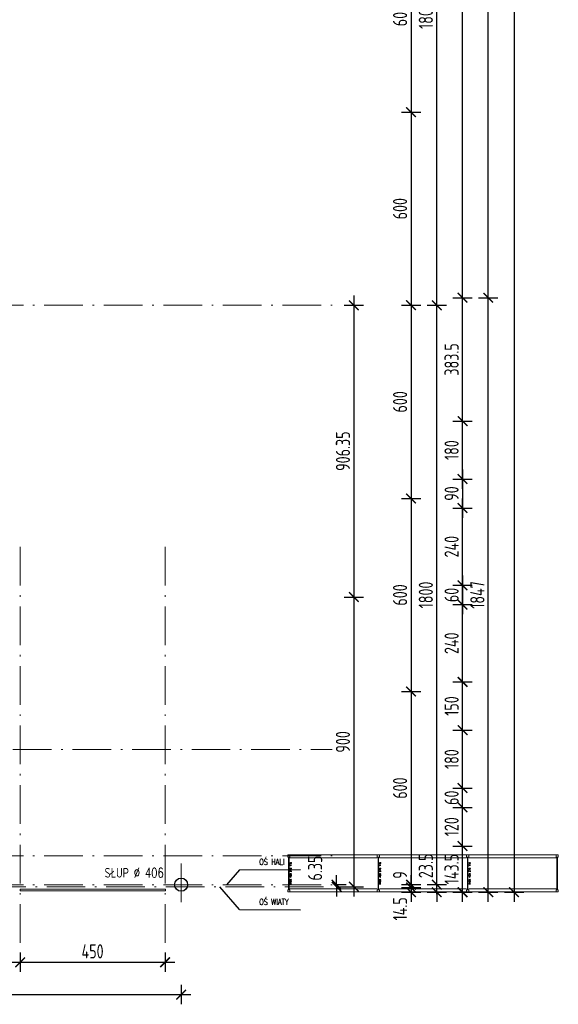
# Model space of a CAD drawing. Extents: x 153948 to 285449, y -89387 to -60195.
# Tile 78 of 108: x 262259 to 263932, y -86051 to -82992. Entities that reach past the tile are written whole.
import ezdxf

# ---------------------------------------------------------------- set-up
doc = ezdxf.new("R2010")
doc.units = 0
doc.header["$LTSCALE"] = 100
doc.header["$MEASUREMENT"] = 0
doc.header["$PDMODE"] = 1
doc.linetypes.add('ACAD_ISO10W100', pattern=[18.5, 12, -3, 0.5, -3])
doc.layers.get('0').update_dxf_attribs({"linetype": 'CONTINUOUS'})
doc.layers.get('DEFPOINTS').update_dxf_attribs({"linetype": 'CONTINUOUS'})
for name, color, linetype in [('A-BUD-OP', 3, 'CONTINUOUS'), ('K-STA', 2, 'CONTINUOUS'), ('TEXT', 11, 'CONTINUOUS'), ('WYMIARY', 1, 'CONTINUOUS')]:
    doc.layers.add(name, color=color, linetype=linetype)
for name, color, linetype, lineweight in [('ALUMINIUM', 5, 'CONTINUOUS', 13), ('OSIE', 8, 'ACAD_ISO10W100', 15), ('RS REGAŁY', 7, 'CONTINUOUS', 13)]:
    doc.layers.add(name, color=color, linetype=linetype, lineweight=lineweight)
doc.styles.add('DYBY-NORMALNY-0-8-N', font='ROMANS.SHX', dxfattribs={"width": 0.8})
doc.styles.get("Standard").update_dxf_attribs({"font": 'txt.shx'})
doc.styles.add('STYLE2', font='isocp.shx', dxfattribs={"width": 0.8})
doc.styles.add('TXT3', font='SIMPLEX.SHX', dxfattribs={"width": 0.75, "height": 40})
doc.dimstyles.new('KRESKI_100', dxfattribs={"dimscale": 20, "dimtxt": 2.2, "dimasz": 1.5, "dimexe": 1.5, "dimexo": 1.5, "dimgap": 0.6, "dimtad": 1, "dimdec": 1, "dimrnd": 0.5, "dimdsep": 46, "dimtxsty": 'STYLE2', "dimblk1": 'ARCHTICK', "dimblk2": 'ARCHTICK', "dimsah": 1, "dimcen": 2.5, "dimdle": 1.5, "dimclrd": 10, "dimclre": 10, "dimclrt": 15, "dimadec": 0, "dimazin": 0, "dimtfac": 1, "dimtdec": 1, "dimtmove": 1, "dimatfit": 3, "dimldrblk": 'ARCHTICK', "dimfxl": 1.5, "dimfxlon": 1, "dimtolj": 1, "dimtzin": 0, "dimarcsym": 0})

# ---------------------------------------------------------------- blocks, each defined once
blk = doc.blocks.new('_ARCHTICK')
at = {"color": 0, "linetype": 'ByBlock', "const_width": 0.15}
blk.add_lwpolyline([(-0.5, -0.5), (0.5, 0.5)], dxfattribs=at)
blk = doc.blocks.new('*D240')
at = {"layer": 'DEFPOINTS', "color": 0, "ltscale": 0.1, "transparency": 16777216}
for p in [(260307.9, -74816), (260307.9, -85703), (263794.3, -85703)]:
    blk.add_point(p, dxfattribs=at)
at = {"layer": 'WYMIARY', "color": 10, "lineweight": -2, "ltscale": 0.1, "transparency": 16777216}
for p, q in [((263794.3, -74786), (263794.3, -85733)), ((263764.3, -74816), (263824.3, -74816)), ((263764.3, -85703), (263824.3, -85703))]:
    blk.add_line(p, q, dxfattribs=at)
at = {"layer": 'WYMIARY', "color": 10, "lineweight": -2, "ltscale": 0.1, "transparency": 16777216, "xscale": 30, "yscale": 30, "zscale": 30}
for p, rotation in [((263794.3, -74816), 90), ((263794.3, -85703), 270)]:
    blk.add_blockref('_ARCHTICK', p, dxfattribs=dict(at, rotation=rotation))
at = {"layer": 'WYMIARY', "color": 15, "ltscale": 0.1, "transparency": 16777216, "insert": (263760.3, -80259.5), "char_height": 44, "attachment_point": 5, "rotation": 90, "style": 'STYLE2'}
blk.add_mtext('\\A1;10887', dxfattribs=at)
blk = doc.blocks.new('*D241')
at = {"layer": 'DEFPOINTS', "color": 0, "ltscale": 0.1, "transparency": 16777216}
for p in [(263634.3, -83856), (263714.3, -83856), (260307.9, -85703)]:
    blk.add_point(p, dxfattribs=at)
at = {"layer": 'WYMIARY', "color": 10, "lineweight": -2, "ltscale": 0.1, "transparency": 16777216}
for p, q in [((263714.3, -85733), (263714.3, -83826)), ((263684.3, -83856), (263744.3, -83856)), ((263684.3, -85703), (263744.3, -85703))]:
    blk.add_line(p, q, dxfattribs=at)
at = {"layer": 'WYMIARY', "color": 10, "lineweight": -2, "ltscale": 0.1, "transparency": 16777216, "xscale": 30, "yscale": 30, "zscale": 30}
for p, rotation in [((263714.3, -83856), 90), ((263714.3, -85703), 270)]:
    blk.add_blockref('_ARCHTICK', p, dxfattribs=dict(at, rotation=rotation))
at = {"layer": 'WYMIARY', "color": 15, "ltscale": 0.1, "transparency": 16777216, "insert": (263680.3, -84779.5), "char_height": 44, "attachment_point": 5, "rotation": 90, "style": 'STYLE2'}
blk.add_mtext('\\A1;1847', dxfattribs=at)
blk = doc.blocks.new('*D242')
at = {"layer": 'DEFPOINTS', "color": 0, "ltscale": 0.1, "transparency": 16777216}
for p in [(260307.9, -74816), (263714.3, -74816), (263634.3, -83856)]:
    blk.add_point(p, dxfattribs=at)
at = {"layer": 'WYMIARY', "color": 10, "lineweight": -2, "ltscale": 0.1, "transparency": 16777216}
for p, q in [((263714.3, -83886), (263714.3, -74786)), ((263684.3, -74816), (263744.3, -74816)), ((263684.3, -83856), (263744.3, -83856))]:
    blk.add_line(p, q, dxfattribs=at)
at = {"layer": 'WYMIARY', "color": 10, "lineweight": -2, "ltscale": 0.1, "transparency": 16777216, "xscale": 30, "yscale": 30, "zscale": 30}
for p, rotation in [((263714.3, -74816), 90), ((263714.3, -83856), 270)]:
    blk.add_blockref('_ARCHTICK', p, dxfattribs=dict(at, rotation=rotation))
at = {"layer": 'WYMIARY', "color": 15, "ltscale": 0.1, "transparency": 16777216, "insert": (263680.3, -79336), "char_height": 44, "attachment_point": 5, "rotation": 90, "style": 'STYLE2'}
blk.add_mtext('\\A1;9040', dxfattribs=at)
blk = doc.blocks.new('*D243')
at = {"layer": 'DEFPOINTS', "color": 0, "ltscale": 0.1, "transparency": 16777216}
for p in [(263554.3, -85559.5), (263634.3, -85559.5), (260307.9, -85703)]:
    blk.add_point(p, dxfattribs=at)
at = {"layer": 'WYMIARY', "color": 10, "lineweight": -2, "ltscale": 0.1, "transparency": 16777216}
for p, q in [((263634.3, -85733), (263634.3, -85529.5)), ((263604.3, -85559.5), (263664.3, -85559.5)), ((263604.3, -85703), (263664.3, -85703))]:
    blk.add_line(p, q, dxfattribs=at)
at = {"layer": 'WYMIARY', "color": 10, "lineweight": -2, "ltscale": 0.1, "transparency": 16777216, "xscale": 30, "yscale": 30, "zscale": 30}
for p, rotation in [((263634.3, -85559.5), 90), ((263634.3, -85703), 270)]:
    blk.add_blockref('_ARCHTICK', p, dxfattribs=dict(at, rotation=rotation))
at = {"layer": 'WYMIARY', "color": 15, "ltscale": 0.1, "transparency": 16777216, "insert": (263600.3, -85631.3), "char_height": 44, "attachment_point": 5, "rotation": 90, "style": 'STYLE2'}
blk.add_mtext('\\A1;143.5', dxfattribs=at)
blk = doc.blocks.new('*D244')
at = {"layer": 'DEFPOINTS', "color": 0, "ltscale": 0.1, "transparency": 16777216}
for p in [(263554.3, -85439.5), (263634.3, -85439.5), (263554.3, -85559.5)]:
    blk.add_point(p, dxfattribs=at)
at = {"layer": 'WYMIARY', "color": 10, "lineweight": -2, "ltscale": 0.1, "transparency": 16777216}
for p, q in [((263634.3, -85589.5), (263634.3, -85409.5)), ((263604.3, -85439.5), (263664.3, -85439.5)), ((263604.3, -85559.5), (263664.3, -85559.5))]:
    blk.add_line(p, q, dxfattribs=at)
at = {"layer": 'WYMIARY', "color": 10, "lineweight": -2, "ltscale": 0.1, "transparency": 16777216, "xscale": 30, "yscale": 30, "zscale": 30}
for p, rotation in [((263634.3, -85439.5), 90), ((263634.3, -85559.5), 270)]:
    blk.add_blockref('_ARCHTICK', p, dxfattribs=dict(at, rotation=rotation))
at = {"layer": 'WYMIARY', "color": 15, "ltscale": 0.1, "transparency": 16777216, "insert": (263600.3, -85499.5), "char_height": 44, "attachment_point": 5, "rotation": 90, "style": 'STYLE2'}
blk.add_mtext('\\A1;120', dxfattribs=at)
blk = doc.blocks.new('*D245')
at = {"layer": 'DEFPOINTS', "color": 0, "ltscale": 0.1, "transparency": 16777216}
for p in [(263554.3, -85379.5), (263634.3, -85379.5), (263554.3, -85439.5)]:
    blk.add_point(p, dxfattribs=at)
at = {"layer": 'WYMIARY', "color": 10, "lineweight": -2, "ltscale": 0.1, "transparency": 16777216}
for p, q in [((263634.3, -85469.5), (263634.3, -85349.5)), ((263604.3, -85379.5), (263664.3, -85379.5)), ((263604.3, -85439.5), (263664.3, -85439.5))]:
    blk.add_line(p, q, dxfattribs=at)
at = {"layer": 'WYMIARY', "color": 10, "lineweight": -2, "ltscale": 0.1, "transparency": 16777216, "xscale": 30, "yscale": 30, "zscale": 30}
for p, rotation in [((263634.3, -85379.5), 90), ((263634.3, -85439.5), 270)]:
    blk.add_blockref('_ARCHTICK', p, dxfattribs=dict(at, rotation=rotation))
at = {"layer": 'WYMIARY', "color": 15, "ltscale": 0.1, "transparency": 16777216, "insert": (263600.3, -85409.5), "char_height": 44, "attachment_point": 5, "rotation": 90, "style": 'STYLE2'}
blk.add_mtext('\\A1;60', dxfattribs=at)
blk = doc.blocks.new('*D246')
at = {"layer": 'DEFPOINTS', "color": 0, "ltscale": 0.1, "transparency": 16777216}
for p in [(263554.3, -85199.5), (263634.3, -85199.5), (263554.3, -85379.5)]:
    blk.add_point(p, dxfattribs=at)
at = {"layer": 'WYMIARY', "color": 10, "lineweight": -2, "ltscale": 0.1, "transparency": 16777216}
for p, q in [((263634.3, -85409.5), (263634.3, -85169.5)), ((263604.3, -85199.5), (263664.3, -85199.5)), ((263604.3, -85379.5), (263664.3, -85379.5))]:
    blk.add_line(p, q, dxfattribs=at)
at = {"layer": 'WYMIARY', "color": 10, "lineweight": -2, "ltscale": 0.1, "transparency": 16777216, "xscale": 30, "yscale": 30, "zscale": 30}
for p, rotation in [((263634.3, -85199.5), 90), ((263634.3, -85379.5), 270)]:
    blk.add_blockref('_ARCHTICK', p, dxfattribs=dict(at, rotation=rotation))
at = {"layer": 'WYMIARY', "color": 15, "ltscale": 0.1, "transparency": 16777216, "insert": (263600.3, -85289.5), "char_height": 44, "attachment_point": 5, "rotation": 90, "style": 'STYLE2'}
blk.add_mtext('\\A1;180', dxfattribs=at)
blk = doc.blocks.new('*D247')
at = {"layer": 'DEFPOINTS', "color": 0, "ltscale": 0.1, "transparency": 16777216}
for p in [(263554.3, -85049.5), (263634.3, -85049.5), (263554.3, -85199.5)]:
    blk.add_point(p, dxfattribs=at)
at = {"layer": 'WYMIARY', "color": 10, "lineweight": -2, "ltscale": 0.1, "transparency": 16777216}
for p, q in [((263634.3, -85229.5), (263634.3, -85019.5)), ((263604.3, -85049.5), (263664.3, -85049.5)), ((263604.3, -85199.5), (263664.3, -85199.5))]:
    blk.add_line(p, q, dxfattribs=at)
at = {"layer": 'WYMIARY', "color": 10, "lineweight": -2, "ltscale": 0.1, "transparency": 16777216, "xscale": 30, "yscale": 30, "zscale": 30}
for p, rotation in [((263634.3, -85049.5), 90), ((263634.3, -85199.5), 270)]:
    blk.add_blockref('_ARCHTICK', p, dxfattribs=dict(at, rotation=rotation))
at = {"layer": 'WYMIARY', "color": 15, "ltscale": 0.1, "transparency": 16777216, "insert": (263600.3, -85124.5), "char_height": 44, "attachment_point": 5, "rotation": 90, "style": 'STYLE2'}
blk.add_mtext('\\A1;150', dxfattribs=at)
blk = doc.blocks.new('*D248')
at = {"layer": 'DEFPOINTS', "color": 0, "ltscale": 0.1, "transparency": 16777216}
for p in [(263554.3, -84809.5), (263634.3, -84809.5), (263554.3, -85049.5)]:
    blk.add_point(p, dxfattribs=at)
at = {"layer": 'WYMIARY', "color": 10, "lineweight": -2, "ltscale": 0.1, "transparency": 16777216}
for p, q in [((263634.3, -85079.5), (263634.3, -84779.5)), ((263604.3, -84809.5), (263664.3, -84809.5)), ((263604.3, -85049.5), (263664.3, -85049.5))]:
    blk.add_line(p, q, dxfattribs=at)
at = {"layer": 'WYMIARY', "color": 10, "lineweight": -2, "ltscale": 0.1, "transparency": 16777216, "xscale": 30, "yscale": 30, "zscale": 30}
for p, rotation in [((263634.3, -84809.5), 90), ((263634.3, -85049.5), 270)]:
    blk.add_blockref('_ARCHTICK', p, dxfattribs=dict(at, rotation=rotation))
at = {"layer": 'WYMIARY', "color": 15, "ltscale": 0.1, "transparency": 16777216, "insert": (263600.3, -84929.5), "char_height": 44, "attachment_point": 5, "rotation": 90, "style": 'STYLE2'}
blk.add_mtext('\\A1;240', dxfattribs=at)
blk = doc.blocks.new('*D249')
at = {"layer": 'DEFPOINTS', "color": 0, "ltscale": 0.1, "transparency": 16777216}
for p in [(263554.3, -84509.5), (263634.3, -84509.5), (263554.3, -84749.5)]:
    blk.add_point(p, dxfattribs=at)
at = {"layer": 'WYMIARY', "color": 10, "lineweight": -2, "ltscale": 0.1, "transparency": 16777216}
for p, q in [((263634.3, -84779.5), (263634.3, -84479.5)), ((263604.3, -84509.5), (263664.3, -84509.5)), ((263604.3, -84749.5), (263664.3, -84749.5))]:
    blk.add_line(p, q, dxfattribs=at)
at = {"layer": 'WYMIARY', "color": 10, "lineweight": -2, "ltscale": 0.1, "transparency": 16777216, "xscale": 30, "yscale": 30, "zscale": 30}
for p, rotation in [((263634.3, -84509.5), 90), ((263634.3, -84749.5), 270)]:
    blk.add_blockref('_ARCHTICK', p, dxfattribs=dict(at, rotation=rotation))
at = {"layer": 'WYMIARY', "color": 15, "ltscale": 0.1, "transparency": 16777216, "insert": (263600.3, -84629.5), "char_height": 44, "attachment_point": 5, "rotation": 90, "style": 'STYLE2'}
blk.add_mtext('\\A1;240', dxfattribs=at)
blk = doc.blocks.new('*D250')
at = {"layer": 'DEFPOINTS', "color": 0, "ltscale": 0.1, "transparency": 16777216}
for p in [(263554.3, -84239.5), (263634.3, -84239.5), (263554.3, -84419.5)]:
    blk.add_point(p, dxfattribs=at)
at = {"layer": 'WYMIARY', "color": 10, "lineweight": -2, "ltscale": 0.1, "transparency": 16777216}
for p, q in [((263634.3, -84449.5), (263634.3, -84209.5)), ((263604.3, -84239.5), (263664.3, -84239.5)), ((263604.3, -84419.5), (263664.3, -84419.5))]:
    blk.add_line(p, q, dxfattribs=at)
at = {"layer": 'WYMIARY', "color": 10, "lineweight": -2, "ltscale": 0.1, "transparency": 16777216, "xscale": 30, "yscale": 30, "zscale": 30}
for p, rotation in [((263634.3, -84239.5), 90), ((263634.3, -84419.5), 270)]:
    blk.add_blockref('_ARCHTICK', p, dxfattribs=dict(at, rotation=rotation))
at = {"layer": 'WYMIARY', "color": 15, "ltscale": 0.1, "transparency": 16777216, "insert": (263600.3, -84329.5), "char_height": 44, "attachment_point": 5, "rotation": 90, "style": 'STYLE2'}
blk.add_mtext('\\A1;180', dxfattribs=at)
blk = doc.blocks.new('*D251')
at = {"layer": 'DEFPOINTS', "color": 0, "ltscale": 0.1, "transparency": 16777216}
for p in [(263554.3, -83856.1), (263634.3, -83856.1), (263554.3, -84239.5)]:
    blk.add_point(p, dxfattribs=at)
at = {"layer": 'WYMIARY', "color": 10, "lineweight": -2, "ltscale": 0.1, "transparency": 16777216}
for p, q in [((263634.3, -84269.5), (263634.3, -83826.1)), ((263604.3, -83856.1), (263664.3, -83856.1)), ((263604.3, -84239.5), (263664.3, -84239.5))]:
    blk.add_line(p, q, dxfattribs=at)
at = {"layer": 'WYMIARY', "color": 10, "lineweight": -2, "ltscale": 0.1, "transparency": 16777216, "xscale": 30, "yscale": 30, "zscale": 30}
for p, rotation in [((263634.3, -83856.1), 90), ((263634.3, -84239.5), 270)]:
    blk.add_blockref('_ARCHTICK', p, dxfattribs=dict(at, rotation=rotation))
at = {"layer": 'WYMIARY', "color": 15, "ltscale": 0.1, "transparency": 16777216, "insert": (263600.3, -84047.8), "char_height": 44, "attachment_point": 5, "rotation": 90, "style": 'STYLE2'}
blk.add_mtext('\\A1;383.5', dxfattribs=at)
blk = doc.blocks.new('*D252')
at = {"layer": 'DEFPOINTS', "color": 0, "ltscale": 0.1, "transparency": 16777216}
for p in [(263554.3, -77029.5), (263634.3, -77029.5), (260307.9, -83856.1)]:
    blk.add_point(p, dxfattribs=at)
at = {"layer": 'WYMIARY', "color": 10, "lineweight": -2, "ltscale": 0.1, "transparency": 16777216}
for p, q in [((263634.3, -83886.1), (263634.3, -76999.5)), ((263604.3, -77029.5), (263664.3, -77029.5)), ((263604.3, -83856.1), (263664.3, -83856.1))]:
    blk.add_line(p, q, dxfattribs=at)
at = {"layer": 'WYMIARY', "color": 10, "lineweight": -2, "ltscale": 0.1, "transparency": 16777216, "xscale": 30, "yscale": 30, "zscale": 30}
for p, rotation in [((263634.3, -77029.5), 90), ((263634.3, -83856.1), 270)]:
    blk.add_blockref('_ARCHTICK', p, dxfattribs=dict(at, rotation=rotation))
at = {"layer": 'WYMIARY', "color": 15, "ltscale": 0.1, "transparency": 16777216, "insert": (263600.3, -80442.8), "char_height": 44, "attachment_point": 5, "rotation": 90, "style": 'STYLE2'}
blk.add_mtext('\\A1;6826.5', dxfattribs=at)
blk = doc.blocks.new('*D261')
at = {"layer": 'DEFPOINTS', "color": 0, "ltscale": 0.1, "transparency": 16777216}
for p in [(260307.9, -85703), (263474.3, -85679.5), (263554.3, -85679.5)]:
    blk.add_point(p, dxfattribs=at)
at = {"layer": 'WYMIARY', "color": 10, "lineweight": -2, "ltscale": 0.1, "transparency": 16777216}
for p, q in [((263554.3, -85679.5), (263554.3, -85649.5)), ((263524.3, -85679.5), (263584.3, -85679.5)), ((263524.3, -85703), (263584.3, -85703)), ((263554.3, -85703), (263554.3, -85679.5)), ((263554.3, -85703), (263554.3, -85733))]:
    blk.add_line(p, q, dxfattribs=at)
at = {"layer": 'WYMIARY', "color": 10, "lineweight": -2, "ltscale": 0.1, "transparency": 16777216, "xscale": 30, "yscale": 30, "zscale": 30}
for p, rotation in [((263554.3, -85679.5), 270), ((263554.3, -85703), 90)]:
    blk.add_blockref('_ARCHTICK', p, dxfattribs=dict(at, rotation=rotation))
at = {"layer": 'WYMIARY', "color": 15, "ltscale": 0.1, "transparency": 16777216, "insert": (263520.3, -85621.4), "char_height": 44, "attachment_point": 5, "rotation": 90, "style": 'STYLE2'}
blk.add_mtext('\\A1;23.5', dxfattribs=at)
blk = doc.blocks.new('*D262')
at = {"layer": 'DEFPOINTS', "color": 0, "ltscale": 0.1, "transparency": 16777216}
for p in [(263474.3, -83879.5), (263554.3, -83879.5), (263474.3, -85679.5)]:
    blk.add_point(p, dxfattribs=at)
at = {"layer": 'WYMIARY', "color": 10, "lineweight": -2, "ltscale": 0.1, "transparency": 16777216}
for p, q in [((263554.3, -85709.5), (263554.3, -83849.5)), ((263524.3, -83879.5), (263584.3, -83879.5)), ((263524.3, -85679.5), (263584.3, -85679.5))]:
    blk.add_line(p, q, dxfattribs=at)
at = {"layer": 'WYMIARY', "color": 10, "lineweight": -2, "ltscale": 0.1, "transparency": 16777216, "xscale": 30, "yscale": 30, "zscale": 30}
for p, rotation in [((263554.3, -83879.5), 90), ((263554.3, -85679.5), 270)]:
    blk.add_blockref('_ARCHTICK', p, dxfattribs=dict(at, rotation=rotation))
at = {"layer": 'WYMIARY', "color": 15, "ltscale": 0.1, "transparency": 16777216, "insert": (263520.3, -84779.5), "char_height": 44, "attachment_point": 5, "rotation": 90, "style": 'STYLE2'}
blk.add_mtext('\\A1;1800', dxfattribs=at)
blk = doc.blocks.new('*D263')
at = {"layer": 'DEFPOINTS', "color": 0, "ltscale": 0.1, "transparency": 16777216}
for p in [(263474.3, -82079.5), (263554.3, -82079.5), (263474.3, -83879.5)]:
    blk.add_point(p, dxfattribs=at)
at = {"layer": 'WYMIARY', "color": 10, "lineweight": -2, "ltscale": 0.1, "transparency": 16777216}
for p, q in [((263554.3, -83909.5), (263554.3, -82049.5)), ((263524.3, -82079.5), (263584.3, -82079.5)), ((263524.3, -83879.5), (263584.3, -83879.5))]:
    blk.add_line(p, q, dxfattribs=at)
at = {"layer": 'WYMIARY', "color": 10, "lineweight": -2, "ltscale": 0.1, "transparency": 16777216, "xscale": 30, "yscale": 30, "zscale": 30}
for p, rotation in [((263554.3, -82079.5), 90), ((263554.3, -83879.5), 270)]:
    blk.add_blockref('_ARCHTICK', p, dxfattribs=dict(at, rotation=rotation))
at = {"layer": 'WYMIARY', "color": 15, "ltscale": 0.1, "transparency": 16777216, "insert": (263520.3, -82979.5), "char_height": 44, "attachment_point": 5, "rotation": 90, "style": 'STYLE2'}
blk.add_mtext('\\A1;1800', dxfattribs=at)
blk = doc.blocks.new('*D286')
at = {"layer": 'DEFPOINTS', "color": 0, "ltscale": 0.1, "transparency": 16777216}
for p in [(263394.3, -82679.5), (263394.3, -83279.5), (263474.3, -83279.5)]:
    blk.add_point(p, dxfattribs=at)
at = {"layer": 'WYMIARY', "color": 10, "lineweight": -2, "ltscale": 0.1, "transparency": 16777216}
for p, q in [((263474.3, -82649.5), (263474.3, -83309.5)), ((263444.3, -82679.5), (263504.3, -82679.5)), ((263444.3, -83279.5), (263504.3, -83279.5))]:
    blk.add_line(p, q, dxfattribs=at)
at = {"layer": 'WYMIARY', "color": 10, "lineweight": -2, "ltscale": 0.1, "transparency": 16777216, "xscale": 30, "yscale": 30, "zscale": 30}
for p, rotation in [((263474.3, -82679.5), 90), ((263474.3, -83279.5), 270)]:
    blk.add_blockref('_ARCHTICK', p, dxfattribs=dict(at, rotation=rotation))
at = {"layer": 'WYMIARY', "color": 15, "ltscale": 0.1, "transparency": 16777216, "insert": (263440.3, -82979.5), "char_height": 44, "attachment_point": 5, "rotation": 90, "style": 'STYLE2'}
blk.add_mtext('\\A1;600', dxfattribs=at)
blk = doc.blocks.new('*D287')
at = {"layer": 'DEFPOINTS', "color": 0, "ltscale": 0.1, "transparency": 16777216}
for p in [(263394.3, -83279.5), (263394.3, -83879.5), (263474.3, -83879.5)]:
    blk.add_point(p, dxfattribs=at)
at = {"layer": 'WYMIARY', "color": 10, "lineweight": -2, "ltscale": 0.1, "transparency": 16777216}
for p, q in [((263474.3, -83249.5), (263474.3, -83909.5)), ((263444.3, -83279.5), (263504.3, -83279.5)), ((263444.3, -83879.5), (263504.3, -83879.5))]:
    blk.add_line(p, q, dxfattribs=at)
at = {"layer": 'WYMIARY', "color": 10, "lineweight": -2, "ltscale": 0.1, "transparency": 16777216, "xscale": 30, "yscale": 30, "zscale": 30}
for p, rotation in [((263474.3, -83279.5), 90), ((263474.3, -83879.5), 270)]:
    blk.add_blockref('_ARCHTICK', p, dxfattribs=dict(at, rotation=rotation))
at = {"layer": 'WYMIARY', "color": 15, "ltscale": 0.1, "transparency": 16777216, "insert": (263440.3, -83579.5), "char_height": 44, "attachment_point": 5, "rotation": 90, "style": 'STYLE2'}
blk.add_mtext('\\A1;600', dxfattribs=at)
blk = doc.blocks.new('*D288')
at = {"layer": 'DEFPOINTS', "color": 0, "ltscale": 0.1, "transparency": 16777216}
for p in [(263394.3, -83879.5), (263394.3, -84479.5), (263474.3, -84479.5)]:
    blk.add_point(p, dxfattribs=at)
at = {"layer": 'WYMIARY', "color": 10, "lineweight": -2, "ltscale": 0.1, "transparency": 16777216}
for p, q in [((263474.3, -83849.5), (263474.3, -84509.5)), ((263444.3, -83879.5), (263504.3, -83879.5)), ((263444.3, -84479.5), (263504.3, -84479.5))]:
    blk.add_line(p, q, dxfattribs=at)
at = {"layer": 'WYMIARY', "color": 10, "lineweight": -2, "ltscale": 0.1, "transparency": 16777216, "xscale": 30, "yscale": 30, "zscale": 30}
for p, rotation in [((263474.3, -83879.5), 90), ((263474.3, -84479.5), 270)]:
    blk.add_blockref('_ARCHTICK', p, dxfattribs=dict(at, rotation=rotation))
at = {"layer": 'WYMIARY', "color": 15, "ltscale": 0.1, "transparency": 16777216, "insert": (263440.3, -84179.5), "char_height": 44, "attachment_point": 5, "rotation": 90, "style": 'STYLE2'}
blk.add_mtext('\\A1;600', dxfattribs=at)
blk = doc.blocks.new('*D289')
at = {"layer": 'DEFPOINTS', "color": 0, "ltscale": 0.1, "transparency": 16777216}
for p in [(263394.3, -84479.5), (263394.3, -85079.5), (263474.3, -85079.5)]:
    blk.add_point(p, dxfattribs=at)
at = {"layer": 'WYMIARY', "color": 10, "lineweight": -2, "ltscale": 0.1, "transparency": 16777216}
for p, q in [((263474.3, -84449.5), (263474.3, -85109.5)), ((263444.3, -84479.5), (263504.3, -84479.5)), ((263444.3, -85079.5), (263504.3, -85079.5))]:
    blk.add_line(p, q, dxfattribs=at)
at = {"layer": 'WYMIARY', "color": 10, "lineweight": -2, "ltscale": 0.1, "transparency": 16777216, "xscale": 30, "yscale": 30, "zscale": 30}
for p, rotation in [((263474.3, -84479.5), 90), ((263474.3, -85079.5), 270)]:
    blk.add_blockref('_ARCHTICK', p, dxfattribs=dict(at, rotation=rotation))
at = {"layer": 'WYMIARY', "color": 15, "ltscale": 0.1, "transparency": 16777216, "insert": (263440.3, -84779.5), "char_height": 44, "attachment_point": 5, "rotation": 90, "style": 'STYLE2'}
blk.add_mtext('\\A1;600', dxfattribs=at)
blk = doc.blocks.new('*D290')
at = {"layer": 'DEFPOINTS', "color": 0, "ltscale": 0.1, "transparency": 16777216}
for p in [(263394.3, -85079.5), (263394.3, -85679.5), (263474.3, -85679.5)]:
    blk.add_point(p, dxfattribs=at)
at = {"layer": 'WYMIARY', "color": 10, "lineweight": -2, "ltscale": 0.1, "transparency": 16777216}
for p, q in [((263474.3, -85049.5), (263474.3, -85709.5)), ((263444.3, -85079.5), (263504.3, -85079.5)), ((263444.3, -85679.5), (263504.3, -85679.5))]:
    blk.add_line(p, q, dxfattribs=at)
at = {"layer": 'WYMIARY', "color": 10, "lineweight": -2, "ltscale": 0.1, "transparency": 16777216, "xscale": 30, "yscale": 30, "zscale": 30}
for p, rotation in [((263474.3, -85079.5), 90), ((263474.3, -85679.5), 270)]:
    blk.add_blockref('_ARCHTICK', p, dxfattribs=dict(at, rotation=rotation))
at = {"layer": 'WYMIARY', "color": 15, "ltscale": 0.1, "transparency": 16777216, "insert": (263440.3, -85379.5), "char_height": 44, "attachment_point": 5, "rotation": 90, "style": 'STYLE2'}
blk.add_mtext('\\A1;600', dxfattribs=at)
blk = doc.blocks.new('*D291')
at = {"layer": 'DEFPOINTS', "color": 0, "ltscale": 0.1, "transparency": 16777216}
for p in [(263394.3, -85679.5), (263394.3, -85688.5), (263474.3, -85688.5)]:
    blk.add_point(p, dxfattribs=at)
at = {"layer": 'WYMIARY', "color": 10, "lineweight": -2, "ltscale": 0.1, "transparency": 16777216}
for p, q in [((263474.3, -85679.5), (263474.3, -85649.5)), ((263444.3, -85679.5), (263504.3, -85679.5)), ((263444.3, -85688.5), (263504.3, -85688.5)), ((263474.3, -85679.5), (263474.3, -85688.5)), ((263474.3, -85688.5), (263474.3, -85718.5))]:
    blk.add_line(p, q, dxfattribs=at)
at = {"layer": 'WYMIARY', "color": 10, "lineweight": -2, "ltscale": 0.1, "transparency": 16777216, "xscale": 30, "yscale": 30, "zscale": 30}
for p, rotation in [((263474.3, -85679.5), 270), ((263474.3, -85688.5), 90)]:
    blk.add_blockref('_ARCHTICK', p, dxfattribs=dict(at, rotation=rotation))
at = {"layer": 'WYMIARY', "color": 15, "ltscale": 0.1, "transparency": 16777216, "insert": (263440.3, -85649.5), "char_height": 44, "attachment_point": 5, "rotation": 90, "style": 'STYLE2'}
blk.add_mtext('\\A1;9', dxfattribs=at)
blk = doc.blocks.new('*D292')
at = {"layer": 'DEFPOINTS', "color": 0, "ltscale": 0.1, "transparency": 16777216}
for p in [(260293.4, -85688.5), (260307.9, -85703), (263474.3, -85703)]:
    blk.add_point(p, dxfattribs=at)
at = {"layer": 'WYMIARY', "color": 10, "lineweight": -2, "ltscale": 0.1, "transparency": 16777216}
for p, q in [((263474.3, -85688.5), (263474.3, -85658.5)), ((263444.3, -85688.5), (263504.3, -85688.5)), ((263444.3, -85703), (263504.3, -85703)), ((263474.3, -85688.5), (263474.3, -85703)), ((263474.3, -85703), (263474.3, -85733))]:
    blk.add_line(p, q, dxfattribs=at)
at = {"layer": 'WYMIARY', "color": 10, "lineweight": -2, "ltscale": 0.1, "transparency": 16777216, "xscale": 30, "yscale": 30, "zscale": 30}
for p, rotation in [((263474.3, -85688.5), 270), ((263474.3, -85703), 90)]:
    blk.add_blockref('_ARCHTICK', p, dxfattribs=dict(at, rotation=rotation))
at = {"layer": 'WYMIARY', "color": 15, "ltscale": 0.1, "transparency": 16777216, "insert": (263440.3, -85754.6), "char_height": 44, "attachment_point": 5, "rotation": 90, "style": 'STYLE2'}
blk.add_mtext('\\A1;14.5', dxfattribs=at)
blk = doc.blocks.new('*D362')
at = {"layer": 'DEFPOINTS', "color": 0, "ltscale": 0.1, "transparency": 16777216}
for p in [(263554.3, -84419.5), (263554.3, -84509.5), (263634.3, -84509.5)]:
    blk.add_point(p, dxfattribs=at)
at = {"layer": 'WYMIARY', "color": 10, "lineweight": -2, "ltscale": 0.1, "transparency": 16777216}
for p, q in [((263634.3, -84389.5), (263634.3, -84539.5)), ((263604.3, -84419.5), (263664.3, -84419.5)), ((263604.3, -84509.5), (263664.3, -84509.5))]:
    blk.add_line(p, q, dxfattribs=at)
at = {"layer": 'WYMIARY', "color": 10, "lineweight": -2, "ltscale": 0.1, "transparency": 16777216, "xscale": 30, "yscale": 30, "zscale": 30}
for p, rotation in [((263634.3, -84419.5), 90), ((263634.3, -84509.5), 270)]:
    blk.add_blockref('_ARCHTICK', p, dxfattribs=dict(at, rotation=rotation))
at = {"layer": 'WYMIARY', "color": 15, "ltscale": 0.1, "transparency": 16777216, "insert": (263600.3, -84464.5), "char_height": 44, "attachment_point": 5, "rotation": 90, "style": 'STYLE2'}
blk.add_mtext('\\A1;90', dxfattribs=at)
blk = doc.blocks.new('*D363')
at = {"layer": 'DEFPOINTS', "color": 0, "ltscale": 0.1, "transparency": 16777216}
for p in [(263554.3, -84749.5), (263554.3, -84809.5), (263634.3, -84809.5)]:
    blk.add_point(p, dxfattribs=at)
at = {"layer": 'WYMIARY', "color": 10, "lineweight": -2, "ltscale": 0.1, "transparency": 16777216}
for p, q in [((263634.3, -84719.5), (263634.3, -84839.5)), ((263604.3, -84749.5), (263664.3, -84749.5)), ((263604.3, -84809.5), (263664.3, -84809.5))]:
    blk.add_line(p, q, dxfattribs=at)
at = {"layer": 'WYMIARY', "color": 10, "lineweight": -2, "ltscale": 0.1, "transparency": 16777216, "xscale": 30, "yscale": 30, "zscale": 30}
for p, rotation in [((263634.3, -84749.5), 90), ((263634.3, -84809.5), 270)]:
    blk.add_blockref('_ARCHTICK', p, dxfattribs=dict(at, rotation=rotation))
at = {"layer": 'WYMIARY', "color": 15, "ltscale": 0.1, "transparency": 16777216, "insert": (263600.3, -84779.5), "char_height": 44, "attachment_point": 5, "rotation": 90, "style": 'STYLE2'}
blk.add_mtext('\\A1;60', dxfattribs=at)
blk = doc.blocks.new('*D377')
at = {"layer": 'DEFPOINTS', "color": 0, "ltscale": 0.1, "transparency": 16777216}
for p in [(262760.4, -85873.2), (261560.4, -85985), (262760.4, -86021.2)]:
    blk.add_point(p, dxfattribs=at)
at = {"layer": 'WYMIARY', "color": 10, "lineweight": -2, "ltscale": 0.1, "transparency": 16777216}
for p, q in [((261560.4, -86015), (261560.4, -86051.2)), ((262760.4, -85991.2), (262760.4, -86051.2)), ((261530.4, -86021.2), (262790.4, -86021.2))]:
    blk.add_line(p, q, dxfattribs=at)
at = {"layer": 'WYMIARY', "color": 10, "lineweight": -2, "ltscale": 0.1, "transparency": 16777216, "xscale": 30, "yscale": 30, "zscale": 30, "rotation": 180}
blk.add_blockref('_ARCHTICK', (261560.4, -86021.2), dxfattribs=at)
at = {"layer": 'WYMIARY', "color": 10, "lineweight": -2, "ltscale": 0.1, "transparency": 16777216, "xscale": 30, "yscale": 30, "zscale": 30}
blk.add_blockref('_ARCHTICK', (262760.4, -86021.2), dxfattribs=at)
at = {"layer": 'WYMIARY', "color": 15, "ltscale": 0.1, "transparency": 16777216, "insert": (262160.4, -85987.2), "char_height": 44, "attachment_point": 5, "style": 'STYLE2'}
blk.add_mtext('\\A1;1200', dxfattribs=at)
blk = doc.blocks.new('*D378')
at = {"layer": 'DEFPOINTS', "color": 0, "ltscale": 0.1, "transparency": 16777216}
for p in [(263229.2, -85679.5), (263229.2, -85685.9), (263243.3, -85679.5)]:
    blk.add_point(p, dxfattribs=at)
at = {"layer": 'WYMIARY', "color": 10, "lineweight": -2, "ltscale": 0.1, "transparency": 16777216}
for p, q in [((263243.3, -85679.5), (263243.3, -85649.5)), ((263243.3, -85679.5), (263273.3, -85679.5)), ((263243.3, -85685.9), (263243.3, -85679.5)), ((263243.3, -85685.9), (263273.3, -85685.9)), ((263243.3, -85685.9), (263243.3, -85715.9))]:
    blk.add_line(p, q, dxfattribs=at)
at = {"layer": 'WYMIARY', "color": 10, "lineweight": -2, "ltscale": 0.1, "transparency": 16777216, "xscale": 30, "yscale": 30, "zscale": 30}
for p, rotation in [((263243.3, -85679.5), 270), ((263243.3, -85685.9), 90)]:
    blk.add_blockref('_ARCHTICK', p, dxfattribs=dict(at, rotation=rotation))
at = {"layer": 'WYMIARY', "color": 15, "ltscale": 0.1, "transparency": 16777216, "insert": (263176.4, -85627.9), "char_height": 44, "attachment_point": 5, "rotation": 90, "style": 'STYLE2'}
blk.add_mtext('\\A1;6.35', dxfattribs=at)
blk = doc.blocks.new('*D379')
at = {"layer": 'DEFPOINTS', "color": 0, "ltscale": 0.1, "transparency": 16777216}
for p in [(263141.3, -84785.9), (263141.3, -85685.9), (263296.9, -85685.9)]:
    blk.add_point(p, dxfattribs=at)
at = {"layer": 'WYMIARY', "color": 10, "lineweight": -2, "ltscale": 0.1, "transparency": 16777216}
for p, q in [((263296.9, -84755.9), (263296.9, -85715.9)), ((263266.9, -84785.9), (263326.9, -84785.9)), ((263266.9, -85685.9), (263326.9, -85685.9))]:
    blk.add_line(p, q, dxfattribs=at)
at = {"layer": 'WYMIARY', "color": 10, "lineweight": -2, "ltscale": 0.1, "transparency": 16777216, "xscale": 30, "yscale": 30, "zscale": 30}
for p, rotation in [((263296.9, -84785.9), 90), ((263296.9, -85685.9), 270)]:
    blk.add_blockref('_ARCHTICK', p, dxfattribs=dict(at, rotation=rotation))
at = {"layer": 'WYMIARY', "color": 15, "ltscale": 0.1, "transparency": 16777216, "insert": (263262.9, -85235.9), "char_height": 44, "attachment_point": 5, "rotation": 90, "style": 'STYLE2'}
blk.add_mtext('\\A1;900', dxfattribs=at)
blk = doc.blocks.new('*D380')
at = {"layer": 'DEFPOINTS', "color": 0, "ltscale": 0.1, "transparency": 16777216}
for p in [(263229.2, -83879.5), (263171.3, -84785.9), (263296.9, -84785.9)]:
    blk.add_point(p, dxfattribs=at)
at = {"layer": 'WYMIARY', "color": 10, "lineweight": -2, "ltscale": 0.1, "transparency": 16777216}
for p, q in [((263296.9, -83849.5), (263296.9, -84815.9)), ((263266.9, -83879.5), (263326.9, -83879.5)), ((263266.9, -84785.9), (263326.9, -84785.9))]:
    blk.add_line(p, q, dxfattribs=at)
at = {"layer": 'WYMIARY', "color": 10, "lineweight": -2, "ltscale": 0.1, "transparency": 16777216, "xscale": 30, "yscale": 30, "zscale": 30}
for p, rotation in [((263296.9, -83879.5), 90), ((263296.9, -84785.9), 270)]:
    blk.add_blockref('_ARCHTICK', p, dxfattribs=dict(at, rotation=rotation))
at = {"layer": 'WYMIARY', "color": 15, "ltscale": 0.1, "transparency": 16777216, "insert": (263262.9, -84332.7), "char_height": 44, "attachment_point": 5, "rotation": 90, "style": 'STYLE2'}
blk.add_mtext('\\A1;906.35', dxfattribs=at)
blk = doc.blocks.new('*D398')
at = {"layer": 'DEFPOINTS', "color": 0, "ltscale": 0.1, "transparency": 16777216}
for p in [(261810.4, -85860.4), (262260.4, -85860.4), (262260.4, -85920.7)]:
    blk.add_point(p, dxfattribs=at)
at = {"layer": 'WYMIARY', "color": 10, "lineweight": -2, "ltscale": 0.1, "transparency": 16777216}
for p, q in [((261810.4, -85890.7), (261810.4, -85950.7)), ((262260.4, -85890.7), (262260.4, -85950.7)), ((261780.4, -85920.7), (262290.4, -85920.7))]:
    blk.add_line(p, q, dxfattribs=at)
at = {"layer": 'WYMIARY', "color": 10, "lineweight": -2, "ltscale": 0.1, "transparency": 16777216, "xscale": 30, "yscale": 30, "zscale": 30, "rotation": 180}
blk.add_blockref('_ARCHTICK', (261810.4, -85920.7), dxfattribs=at)
at = {"layer": 'WYMIARY', "color": 10, "lineweight": -2, "ltscale": 0.1, "transparency": 16777216, "xscale": 30, "yscale": 30, "zscale": 30}
blk.add_blockref('_ARCHTICK', (262260.4, -85920.7), dxfattribs=at)
at = {"layer": 'WYMIARY', "color": 15, "ltscale": 0.1, "transparency": 16777216, "insert": (262035.4, -85886.7), "char_height": 44, "attachment_point": 5, "style": 'STYLE2'}
blk.add_mtext('\\A1;450', dxfattribs=at)
blk = doc.blocks.new('*D399')
at = {"layer": 'DEFPOINTS', "color": 0, "ltscale": 0.1, "transparency": 16777216}
for p in [(262260.4, -85860.4), (262710.4, -85860.4), (262710.4, -85920.7)]:
    blk.add_point(p, dxfattribs=at)
at = {"layer": 'WYMIARY', "color": 10, "lineweight": -2, "ltscale": 0.1, "transparency": 16777216}
for p, q in [((262260.4, -85890.7), (262260.4, -85950.7)), ((262710.4, -85890.7), (262710.4, -85950.7)), ((262230.4, -85920.7), (262740.4, -85920.7))]:
    blk.add_line(p, q, dxfattribs=at)
at = {"layer": 'WYMIARY', "color": 10, "lineweight": -2, "ltscale": 0.1, "transparency": 16777216, "xscale": 30, "yscale": 30, "zscale": 30, "rotation": 180}
blk.add_blockref('_ARCHTICK', (262260.4, -85920.7), dxfattribs=at)
at = {"layer": 'WYMIARY', "color": 10, "lineweight": -2, "ltscale": 0.1, "transparency": 16777216, "xscale": 30, "yscale": 30, "zscale": 30}
blk.add_blockref('_ARCHTICK', (262710.4, -85920.7), dxfattribs=at)
at = {"layer": 'WYMIARY', "color": 15, "ltscale": 0.1, "transparency": 16777216, "insert": (262485.4, -85886.7), "char_height": 44, "attachment_point": 5, "style": 'STYLE2'}
blk.add_mtext('\\A1;450', dxfattribs=at)
blk = doc.blocks.new('RACK 450 270 115')
at = {"color": 1}
for p, q in [((2.75, 108), (2.75, 7)), ((4.25, 108), (4.25, 7)), ((7, 115), (277.8, 115)), ((7, 105.5), (277.8, 105.5)), ((7, 9.5), (277.8, 9.5)), ((7, 0), (277.8, 0))]:
    blk.add_line(p, q, dxfattribs=at)
for points in [[(0, 108), (7, 108), (7, 115), (0, 115)], [(0, 0), (7, 0), (7, 7), (0, 7)]]:
    blk.add_lwpolyline(points, close=True, dxfattribs=at)
at = {"color": 1, "insert": (9.25, 57.5), "char_height": 5, "width": 101, "attachment_point": 5, "rotation": 90}
blk.add_mtext('RACK 450 270 115', dxfattribs=at)
blk = doc.blocks.new('NOGA RACK 450 007 115')
at = {"color": 1}
for p, q in [((2.75, 108), (2.75, 7)), ((4.25, 108), (4.25, 7))]:
    blk.add_line(p, q, dxfattribs=at)
for points in [[(0, 108), (7, 108), (7, 115), (0, 115)], [(0, 0), (7, 0), (7, 7), (0, 7)]]:
    blk.add_lwpolyline(points, close=True, dxfattribs=at)

msp = doc.modelspace()

# ---------------------------------------------------------------- linework, layer by layer
at = {"layer": 'ALUMINIUM'}
msp.add_lwpolyline([(262260.39, -85698.81), (262711.79, -85698.81), (262711.79, -85693.22), (262260.39, -85693.22)], close=True, dxfattribs=at)
at = {"layer": 'K-STA'}
msp.add_circle((262760.4, -85679.55), 20.3, dxfattribs=at)
at = {"layer": 'OSIE', "ltscale": 0.1}
for p, q in [((247720.4, -83879.55), (263229.19, -83879.55)), ((262260.4, -85860.45), (262260.4, -84627.42)), ((262710.4, -85860.45), (262710.4, -84627.42)), ((248363.17, -85259.55), (263229.19, -85259.55)), ((247720.4, -85589.55), (263229.19, -85589.55)), ((262760.4, -85613.68), (262760.4, -85748.68)), ((247720.4, -85679.55), (263229.19, -85679.55)), ((260307.9, -85685.9), (263229.19, -85685.9))]:
    msp.add_line(p, q, dxfattribs=at)
at = {"layer": 'WYMIARY', "ltscale": 0.1}
for p, q in [((262941.39, -85633.34), (262901.46, -85679.55)), ((262941.39, -85633.34), (263131.1, -85632.8)), ((262941.39, -85756.74), (262880.17, -85685.9)), ((262941.39, -85756.74), (263131.1, -85757.27))]:
    msp.add_line(p, q, dxfattribs=at)

# ---------------------------------------------------------------- block references
at = {"layer": 'RS REGAŁY'}
for name, p in [('RACK 450 270 115', (263091.27, -85702.11)), ('RACK 450 270 115', (263369.07, -85702.11)), ('RACK 450 270 115', (263646.87, -85702.11)), ('NOGA RACK 450 007 115', (263924.67, -85702.11))]:
    msp.add_blockref(name, p, dxfattribs=at)

# ---------------------------------------------------------------- texts
at = {"layer": 'A-BUD-OP', "style": 'DYBY-NORMALNY-0-8-N', "width": 0.8}
for s, p in [('OŚ HALI', (263002.87, -85618.07)), ('OŚ WIATY', (263002.87, -85742.54))]:
    msp.add_text(s, height=18.75, dxfattribs=at).set_placement(p)
at = {"layer": 'TEXT', "style": 'TXT3', "width": 0.75}
msp.add_text('SŁUP %%C 406', height=30, dxfattribs=at).set_placement((262522.79, -85657.53))

# ---------------------------------------------------------------- dimensions: what is measured, and where the dimension line sits
at = {"layer": 'WYMIARY', "ltscale": 0.1}
for base, p1, p2, picture, middle in [((263794.26, -85703.05), (260307.9, -74816.05), (260307.9, -85703.05), '*D240', (263760.26, -80259.55)), ((263714.26, -74816.05), (263634.26, -83856.05), (260307.9, -74816.05), '*D242', (263680.26, -79336.05)), ((263634.2643, -77029.5458), (260307.9035, -83856.1042), (263554.2643, -77029.5458), '*D252', (263600.26, -80442.825)), ((263554.26, -82079.55), (263474.26, -83879.55), (263474.26, -82079.55), '*D263', (263520.26, -82979.55)), ((263474.26, -83279.55), (263394.26, -82679.55), (263394.26, -83279.55), '*D286', (263440.26, -82979.55)), ((263474.26, -83879.55), (263394.26, -83279.55), (263394.26, -83879.55), '*D287', (263440.26, -83579.55)), ((263714.26, -83856.05), (260307.9, -85703.05), (263634.26, -83856.05), '*D241', (263680.26, -84779.55)), ((263634.2643, -83856.1042), (263554.2643, -84239.5458), (263554.2643, -83856.1042), '*D251', (263600.2643, -84047.825)), ((263474.26, -84479.55), (263394.26, -83879.55), (263394.26, -84479.55), '*D288', (263440.26, -84179.55)), ((263554.26, -83879.55), (263474.26, -85679.55), (263474.26, -83879.55), '*D262', (263520.26, -84779.55)), ((263634.26, -84239.55), (263554.26, -84419.55), (263554.26, -84239.55), '*D250', (263600.26, -84329.55)), ((263634.26, -84509.55), (263554.26, -84419.55), (263554.26, -84509.55), '*D362', (263600.26, -84464.55)), ((263474.26, -85079.55), (263394.26, -84479.55), (263394.26, -85079.55), '*D289', (263440.26, -84779.55)), ((263634.26, -84509.55), (263554.26, -84749.55), (263554.26, -84509.55), '*D249', (263600.26, -84629.55)), ((263296.93, -85685.9), (263141.3, -84785.9), (263141.3, -85685.9), '*D379', (263262.93, -85235.9)), ((263634.26, -84809.55), (263554.26, -85049.55), (263554.26, -84809.55), '*D248', (263600.26, -84929.55)), ((263634.26, -85049.55), (263554.26, -85199.55), (263554.26, -85049.55), '*D247', (263600.26, -85124.55)), ((263474.26, -85679.55), (263394.26, -85079.55), (263394.26, -85679.55), '*D290', (263440.26, -85379.55)), ((263634.26, -85199.55), (263554.26, -85379.55), (263554.26, -85199.55), '*D246', (263600.26, -85289.55)), ((263634.26, -85439.55), (263554.26, -85559.55), (263554.26, -85439.55), '*D244', (263600.26, -85499.55)), ((263634.26, -85559.55), (260307.9, -85703.05), (263554.26, -85559.55), '*D243', (263600.26, -85631.3))]:
    dim = msp.add_linear_dim(base=base, p1=p1, p2=p2, angle=90, dimstyle='KRESKI_100', dxfattribs=at)
    dim.commit()
    dim.dimension.update_dxf_attribs({"geometry": picture, "text_midpoint": middle})
dim = msp.add_linear_dim(base=(263296.93, -84785.9), p1=(263229.19, -83879.55), p2=(263171.3, -84785.9), angle=90, text='906.35', dimstyle='KRESKI_100', dxfattribs=at)
dim.commit()
dim.dimension.update_dxf_attribs({"geometry": '*D380', "text_midpoint": (263262.93, -84332.72)})
for base, p1, p2, picture, middle in [((263634.26, -84809.55), (263554.26, -84749.55), (263554.26, -84809.55), '*D363', (263634.26, -84779.55)), ((263634.26, -85379.55), (263554.26, -85439.55), (263554.26, -85379.55), '*D245', (263634.26, -85409.55)), ((263554.26, -85679.55), (260307.9, -85703.05), (263474.26, -85679.55), '*D261', (263554.26, -85621.44)), ((263474.26, -85688.55), (263394.26, -85679.55), (263394.26, -85688.55), '*D291', (263474.26, -85649.55)), ((263474.26, -85703.05), (260293.4, -85688.55), (260307.9, -85703.05), '*D292', (263474.26, -85754.58))]:
    dim = msp.add_linear_dim(base=base, p1=p1, p2=p2, angle=90, dimstyle='KRESKI_100', dxfattribs=at)
    dim.commit()
    dim.dimension.update_dxf_attribs({"geometry": picture, "text_midpoint": middle, "dimtype": 160})
dim = msp.add_linear_dim(base=(263243.3, -85679.55), p1=(263229.19, -85685.9), p2=(263229.19, -85679.55), angle=90, text='6.35', dimstyle='KRESKI_100', dxfattribs=at)
dim.commit()
dim.dimension.update_dxf_attribs({"geometry": '*D378', "text_midpoint": (263210.37, -85627.94), "dimtype": 160})
for base, p1, p2, picture, middle in [((262260.4, -85920.73), (261810.4, -85860.45), (262260.4, -85860.45), '*D398', (262035.4, -85886.73)), ((262710.4, -85920.73), (262260.4, -85860.45), (262710.4, -85860.45), '*D399', (262485.4, -85886.73)), ((262760.4, -86021.2), (261560.4, -85984.98), (262760.4, -85873.21), '*D377', (262160.4, -85987.2))]:
    dim = msp.add_linear_dim(base=base, p1=p1, p2=p2, dimstyle='KRESKI_100', dxfattribs=at)
    dim.commit()
    dim.dimension.update_dxf_attribs({"geometry": picture, "text_midpoint": middle})

doc.saveas('drawing.dxf')
